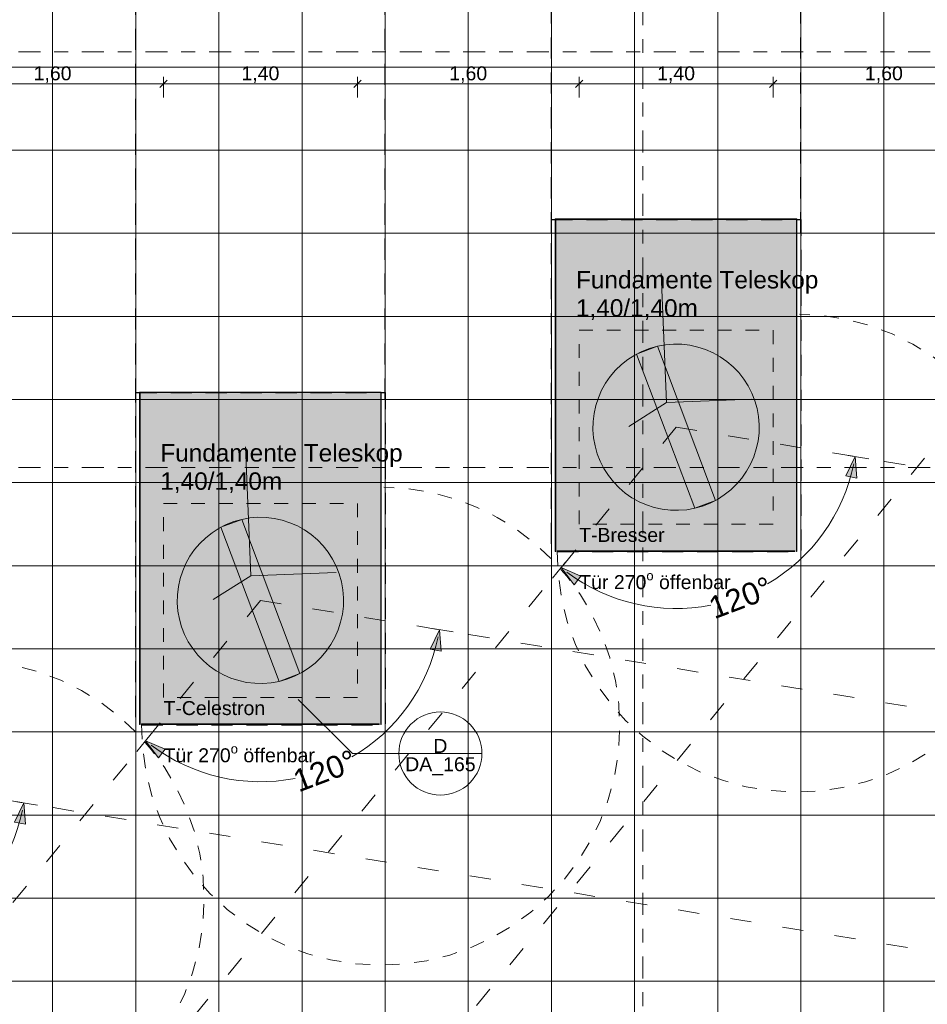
# Model space of a CAD drawing. Header units: metres. Extents: x -180 to 4, y -50 to 6.
# Tile 29 of 256: x -172 to -166, y -27 to -20. Entities that reach past the tile are written whole.
import ezdxf

# ---------------------------------------------------------------- set-up
doc = ezdxf.new("R2010")
doc.units = ezdxf.units.M
doc.header["$LTSCALE"] = 0.05
doc.header["$PDMODE"] = 1
doc.header["$PDSIZE"] = -2
for name, pattern in [('ISO-02 Strichlinie', [3.81, 3.048, -0.762]), ('ISO-03 Gestrichelt mit Abstand', [7.62, 3.048, -4.572]), ('Linienart-1', [2.116328, 1.058164, -1.058164]), ('Linienart-34', [4.233, 2.116, -2.117]), ('Linienart-53', [5.291531, 3.175, -1.058062, 0.352704, -0.705764])]:
    doc.linetypes.add(name, pattern=pattern)
doc.layers.get('0').update_dxf_attribs({"lineweight": 25})
for name, color, linetype, lineweight, true_color in [('30 -34 Innenwände- 4 Türen_Fenster', 7, 'Continuous', 15, 0x9955ff), ('30 -36 Dächer- 4 Dachbekleidungen', 7, 'Continuous', 9, 0xccccff), ('70 -72 Beschriftung- 1 Beschriftung allgemein', 7, 'Continuous', 9, 0xff6633), ('70 -72 Beschriftung- 7 Detailverweise', 7, 'Continuous', 9, 0x00dd00), ('70 -76 Bemaßung- 2 Allgemein', 7, 'Continuous', 5, 0x6666cc)]:
    doc.layers.add(name, color=color, linetype=linetype, lineweight=lineweight, true_color=true_color)
for name, color, linetype, lineweight in [('60- 61 allgemeine Ausstattung- 4 Terrassen', 7, 'Continuous', 9), ('70 -71 Achsen- 1 Gebäudeachsen', 7, 'Linienart-53', 18), ('Bemaßung', 7, 'Continuous', 5), ('Keine', 7, 'Continuous', 9)]:
    doc.layers.add(name, color=color, linetype=linetype, lineweight=lineweight)
doc.styles.add('Arial', font='arial.ttf')
doc.dimstyles.new('k+k_klein', dxfattribs={"dimtxt": 0.100689, "dimasz": 0.05302, "dimexe": 0.05, "dimexo": 0.15, "dimgap": 0.005, "dimtad": 1, "dimdec": 3, "dimtxsty": 'Arial', "dimblk": 'VW_SLASH-2', "dimblk1": 'VW_SLASH-2', "dimblk2": 'VW_SLASH-2', "dimcen": 0, "dimdle": 0.025, "dimadec": 3, "dimazin": 0, "dimtfac": 0.75, "dimtdec": 3, "dimtix": 1, "dimtmove": 0, "dimatfit": 0, "dimldrblk": 'VW_FILLEDARROW', "dimfxl": 0.1, "dimfxlon": 1, "dimfrac": 2, "dimtolj": 1, "dimarcsym": 0})

# ---------------------------------------------------------------- blocks, each defined once
blk = doc.blocks.new('VW_FILLEDARROW')
at = {"linetype": 'Continuous', "lineweight": 0, "transparency": 16777216}
blk.add_hatch(color=0, dxfattribs=at).paths.add_polyline_path([(-2.83, 0.76), (0, 0), (-2.83, -0.76)])
at = {"color": 0, "lineweight": 5, "transparency": 16777216, "flags": 128}
blk.add_lwpolyline([(-2.83, 0.76), (0, 0), (-2.83, -0.76)], close=True, dxfattribs=at)
blk = doc.blocks.new('*D8753')
at = {"layer": '70 -76 Bemaßung- 2 Allgemein', "color": 0, "linetype": 'Continuous', "lineweight": -2, "transparency": 33554559}
for p, q in [((-172.1903, -25.3848), (-172.3383, -25.3605)), ((-174.4736, -26.2476), (-174.3786, -26.1315))]:
    blk.add_line(p, q, dxfattribs=at)
for start, end in [(300.30792, 348.3798), (233.02062, 281.0925)]:
    blk.add_arc((-173.581, -25.157), 1.3093, start, end, dxfattribs=at)
at = {"layer": 'Defpoints', "color": 0, "transparency": 33554559}
for p in [(-173.581, -25.157), (-173.565, -26.4662), (-164.1338, -26.704), (-179.6443, -32.565)]:
    blk.add_point(p, dxfattribs=at)
at = {"layer": '70 -76 Bemaßung- 2 Allgemein', "color": 0, "lineweight": -2, "xscale": 0.05302001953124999, "yscale": 0.05302001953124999, "zscale": 0.05302001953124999}
for p, rotation in [((-172.2889, -25.3686), 79.5400057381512), ((-174.4103, -26.1702), 141.8604122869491)]:
    blk.add_blockref('VW_FILLEDARROW', p, dxfattribs=dict(at, rotation=rotation))
at = {"layer": '70 -76 Bemaßung- 2 Allgemein', "color": 0, "lineweight": 15, "transparency": 33554559, "insert": (-173.1159, -26.3878), "char_height": 0.160649, "attachment_point": 5, "rotation": 20.70021, "style": 'Arial'}
blk.add_mtext('\\A1;120%%d ', dxfattribs=at)
blk = doc.blocks.new('VW_SLASH-2')
at = {"color": 0, "linetype": 'ByBlock', "lineweight": -2, "transparency": 16777216}
blk.add_line((0.47, 0), (-1, 0), dxfattribs=at)
at = {"color": 0, "lineweight": 5, "transparency": 16777216, "flags": 128}
blk.add_lwpolyline([(0.5, 0.5), (-0.5, -0.5)], dxfattribs=at)
blk = doc.blocks.new('Gruppe-8332')
at = {"layer": '70 -72 Beschriftung- 7 Detailverweise'}
blk.add_line((0.935, 0), (0.335, 0), dxfattribs=at)
at = {"layer": '70 -72 Beschriftung- 7 Detailverweise', "flags": 128}
blk.add_lwpolyline([(0.935, 0), (0.9336, -0.0294), (0.9292, -0.0585), (0.9221, -0.0871), (0.9122, -0.1148), (0.8996, -0.1414), (0.8844, -0.1667), (0.8669, -0.1903), (0.8471, -0.2121), (0.8253, -0.2319), (0.8017, -0.2494), (0.7764, -0.2646), (0.7498, -0.2772), (0.7221, -0.2871), (0.6935, -0.2942), (0.6644, -0.2986), (0.635, -0.3), (0.6056, -0.2986), (0.5765, -0.2942), (0.5479, -0.2871), (0.5202, -0.2772), (0.4936, -0.2646), (0.4683, -0.2494), (0.4447, -0.2319), (0.4229, -0.2121), (0.4031, -0.1903), (0.3856, -0.1667), (0.3704, -0.1414), (0.3578, -0.1148), (0.3479, -0.0871), (0.3408, -0.0585), (0.3364, -0.0294), (0.335, 0), (0.3364, 0.0294), (0.3408, 0.0585), (0.3479, 0.0871), (0.3578, 0.1148), (0.3704, 0.1414), (0.3856, 0.1667), (0.4031, 0.1903), (0.4229, 0.2121), (0.4447, 0.2319), (0.4683, 0.2494), (0.4936, 0.2646), (0.5202, 0.2772), (0.5479, 0.2871), (0.5765, 0.2942), (0.6056, 0.2986), (0.635, 0.3), (0.6644, 0.2986), (0.6935, 0.2942), (0.7221, 0.2871), (0.7498, 0.2772), (0.7764, 0.2646), (0.8017, 0.2494), (0.8253, 0.2319), (0.8471, 0.2121), (0.8669, 0.1903), (0.8844, 0.1667), (0.8996, 0.1414), (0.9122, 0.1148), (0.9221, 0.0871), (0.9292, 0.0585), (0.9336, 0.0294)], close=True, dxfattribs=at)
at = {"layer": '70 -72 Beschriftung- 7 Detailverweise'}
blk.add_point((0.635, 0), dxfattribs=at)
at = {"layer": '70 -72 Beschriftung- 7 Detailverweise', "line_spacing_factor": 0.96878, "style": 'Arial'}
for s, insert, char_height, attachment_point in [('D', (0.635, 0.0046), 0.1007, 8), ('DA_165', (0.635, -0.0267), 0.10069, 2)]:
    blk.add_mtext(s, dxfattribs=dict(at, insert=insert, char_height=char_height, attachment_point=attachment_point))
blk = doc.blocks.new('Referenzmarkierung-38')
at = {"layer": '70 -72 Beschriftung- 7 Detailverweise', "transparency": 33554687}
for q in [(-0.3913, 0.3913), (0.635, 0)]:
    blk.add_line((0, 0), q, dxfattribs=at)
at = {"layer": '70 -72 Beschriftung- 7 Detailverweise', "color": 7, "transparency": 33554687}
blk.add_blockref('Gruppe-8332', (0, 0), dxfattribs=at)
blk = doc.blocks.new('*D9022')
at = {"layer": '70 -76 Bemaßung- 2 Allgemein', "color": 0, "linetype": 'Continuous', "lineweight": -2, "transparency": 33554559}
for p, q in [((-169.1903, -24.1348), (-169.3383, -24.1105)), ((-171.4736, -24.9976), (-171.3786, -24.8815))]:
    blk.add_line(p, q, dxfattribs=at)
for start, end in [(300.30792, 348.3798), (233.02062, 281.0925)]:
    blk.add_arc((-170.581, -23.907), 1.3093, start, end, dxfattribs=at)
at = {"layer": 'Defpoints', "color": 0, "transparency": 33554559}
for p in [(-170.581, -23.907), (-170.565, -25.2162), (-161.1338, -25.454), (-176.6443, -31.315)]:
    blk.add_point(p, dxfattribs=at)
at = {"layer": '70 -76 Bemaßung- 2 Allgemein', "color": 0, "lineweight": -2, "xscale": 0.05302001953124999, "yscale": 0.05302001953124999, "zscale": 0.05302001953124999}
for p, rotation in [((-169.2889, -24.1186), 79.5400057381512), ((-171.4103, -24.9202), 141.8604122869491)]:
    blk.add_blockref('VW_FILLEDARROW', p, dxfattribs=dict(at, rotation=rotation))
at = {"layer": '70 -76 Bemaßung- 2 Allgemein', "color": 0, "lineweight": 15, "transparency": 33554559, "insert": (-170.1159, -25.1378), "char_height": 0.160649, "attachment_point": 5, "rotation": 20.70021, "style": 'Arial'}
blk.add_mtext('\\A1;120%%d ', dxfattribs=at)
blk = doc.blocks.new('*D9024')
at = {"layer": '70 -76 Bemaßung- 2 Allgemein', "color": 0, "linetype": 'Continuous', "lineweight": -2, "transparency": 33554559}
for p, q in [((-166.1903, -22.8848), (-166.3383, -22.8605)), ((-168.4736, -23.7476), (-168.3786, -23.6315))]:
    blk.add_line(p, q, dxfattribs=at)
for start, end in [(300.30792, 348.3798), (233.02062, 281.0925)]:
    blk.add_arc((-167.581, -22.657), 1.3093, start, end, dxfattribs=at)
at = {"layer": 'Defpoints', "color": 0, "transparency": 33554559}
for p in [(-167.581, -22.657), (-167.565, -23.9662), (-158.1338, -24.204), (-173.6443, -30.065)]:
    blk.add_point(p, dxfattribs=at)
at = {"layer": '70 -76 Bemaßung- 2 Allgemein', "color": 0, "lineweight": -2, "xscale": 0.05302001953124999, "yscale": 0.05302001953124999, "zscale": 0.05302001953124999}
for p, rotation in [((-166.2889, -22.8686), 79.5400057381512), ((-168.4103, -23.6702), 141.8604122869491)]:
    blk.add_blockref('VW_FILLEDARROW', p, dxfattribs=dict(at, rotation=rotation))
at = {"layer": '70 -76 Bemaßung- 2 Allgemein', "color": 0, "lineweight": 15, "transparency": 33554559, "insert": (-167.1159, -23.8878), "char_height": 0.160649, "attachment_point": 5, "rotation": 20.70021, "style": 'Arial'}
blk.add_mtext('\\A1;120%%d ', dxfattribs=at)
blk = doc.blocks.new('Gruppe-8437')
at = {"layer": '30 -34 Innenwände- 4 Türen_Fenster', "color": 7, "linetype": 'ISO-03 Gestrichelt mit Abstand', "lineweight": 15, "transparency": 33554636}
blk.add_line((-164.581, -21.407), (-170.6443, -28.815), dxfattribs=at)
blk = doc.blocks.new('*D9030')
at = {"layer": '70 -76 Bemaßung- 2 Allgemein', "color": 0, "lineweight": -2}
for p, q in [((-172.881, -20.2768), (-172.881, -20.1268)), ((-171.334, -20.1768), (-172.828, -20.1768)), ((-171.281, -20.2768), (-171.281, -20.1268))]:
    blk.add_line(p, q, dxfattribs=at)
at = {"layer": 'Defpoints', "color": 0}
for p in [(-172.881, -20.1768), (-171.281, -24.5093), (-172.881, -25.857)]:
    blk.add_point(p, dxfattribs=at)
at = {"layer": '70 -76 Bemaßung- 2 Allgemein', "color": 0, "lineweight": -2, "xscale": 0.05302001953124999, "yscale": 0.05302001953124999, "zscale": 0.05302001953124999, "rotation": 180}
blk.add_blockref('VW_SLASH-2', (-172.881, -20.1768), dxfattribs=at)
at = {"layer": '70 -76 Bemaßung- 2 Allgemein', "color": 0, "lineweight": -2, "xscale": 0.05302001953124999, "yscale": 0.05302001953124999, "zscale": 0.05302001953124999}
blk.add_blockref('VW_SLASH-2', (-171.281, -20.1768), dxfattribs=at)
at = {"layer": '70 -76 Bemaßung- 2 Allgemein', "color": 0, "insert": (-172.081, -20.1114), "char_height": 0.10069, "attachment_point": 5, "style": 'Arial'}
blk.add_mtext('\\A1;1,60', dxfattribs=at)
blk = doc.blocks.new('*D9031')
at = {"layer": '70 -76 Bemaßung- 2 Allgemein', "color": 0, "lineweight": -2}
for p, q in [((-171.281, -20.2768), (-171.281, -20.1268)), ((-169.934, -20.1768), (-171.228, -20.1768)), ((-169.881, -20.2768), (-169.881, -20.1268))]:
    blk.add_line(p, q, dxfattribs=at)
at = {"layer": 'Defpoints', "color": 0}
for p in [(-171.281, -20.1768), (-171.281, -24.5093), (-169.881, -24.607)]:
    blk.add_point(p, dxfattribs=at)
at = {"layer": '70 -76 Bemaßung- 2 Allgemein', "color": 0, "lineweight": -2, "xscale": 0.05302001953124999, "yscale": 0.05302001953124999, "zscale": 0.05302001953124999, "rotation": 180}
blk.add_blockref('VW_SLASH-2', (-171.281, -20.1768), dxfattribs=at)
at = {"layer": '70 -76 Bemaßung- 2 Allgemein', "color": 0, "lineweight": -2, "xscale": 0.05302001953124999, "yscale": 0.05302001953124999, "zscale": 0.05302001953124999}
blk.add_blockref('VW_SLASH-2', (-169.881, -20.1768), dxfattribs=at)
at = {"layer": '70 -76 Bemaßung- 2 Allgemein', "color": 0, "insert": (-170.581, -20.1114), "char_height": 0.10069, "attachment_point": 5, "style": 'Arial'}
blk.add_mtext('\\A1;1,40', dxfattribs=at)
blk = doc.blocks.new('*D9032')
at = {"layer": '70 -76 Bemaßung- 2 Allgemein', "color": 0, "lineweight": -2}
for p, q in [((-169.881, -20.2768), (-169.881, -20.1268)), ((-168.334, -20.1768), (-169.828, -20.1768)), ((-168.281, -20.2768), (-168.281, -20.1268))]:
    blk.add_line(p, q, dxfattribs=at)
at = {"layer": 'Defpoints', "color": 0}
for p in [(-169.881, -20.1768), (-168.281, -23.357), (-169.881, -24.607)]:
    blk.add_point(p, dxfattribs=at)
at = {"layer": '70 -76 Bemaßung- 2 Allgemein', "color": 0, "lineweight": -2, "xscale": 0.05302001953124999, "yscale": 0.05302001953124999, "zscale": 0.05302001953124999, "rotation": 180}
blk.add_blockref('VW_SLASH-2', (-169.881, -20.1768), dxfattribs=at)
at = {"layer": '70 -76 Bemaßung- 2 Allgemein', "color": 0, "lineweight": -2, "xscale": 0.05302001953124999, "yscale": 0.05302001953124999, "zscale": 0.05302001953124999}
blk.add_blockref('VW_SLASH-2', (-168.281, -20.1768), dxfattribs=at)
at = {"layer": '70 -76 Bemaßung- 2 Allgemein', "color": 0, "insert": (-169.081, -20.1114), "char_height": 0.10069, "attachment_point": 5, "style": 'Arial'}
blk.add_mtext('\\A1;1,60', dxfattribs=at)
blk = doc.blocks.new('*D9033')
at = {"layer": '70 -76 Bemaßung- 2 Allgemein', "color": 0, "lineweight": -2}
for p, q in [((-168.281, -20.2768), (-168.281, -20.1268)), ((-166.934, -20.1768), (-168.228, -20.1768)), ((-166.881, -20.2768), (-166.881, -20.1268))]:
    blk.add_line(p, q, dxfattribs=at)
at = {"layer": 'Defpoints', "color": 0}
for p in [(-168.281, -20.1768), (-168.281, -23.357), (-166.881, -23.357)]:
    blk.add_point(p, dxfattribs=at)
at = {"layer": '70 -76 Bemaßung- 2 Allgemein', "color": 0, "lineweight": -2, "xscale": 0.05302001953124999, "yscale": 0.05302001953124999, "zscale": 0.05302001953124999, "rotation": 180}
blk.add_blockref('VW_SLASH-2', (-168.281, -20.1768), dxfattribs=at)
at = {"layer": '70 -76 Bemaßung- 2 Allgemein', "color": 0, "lineweight": -2, "xscale": 0.05302001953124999, "yscale": 0.05302001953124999, "zscale": 0.05302001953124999}
blk.add_blockref('VW_SLASH-2', (-166.881, -20.1768), dxfattribs=at)
at = {"layer": '70 -76 Bemaßung- 2 Allgemein', "color": 0, "insert": (-167.581, -20.1114), "char_height": 0.10069, "attachment_point": 5, "style": 'Arial'}
blk.add_mtext('\\A1;1,40', dxfattribs=at)
blk = doc.blocks.new('*D9034')
at = {"layer": '70 -76 Bemaßung- 2 Allgemein', "color": 0, "lineweight": -2}
for p, q in [((-166.881, -20.2768), (-166.881, -20.1268)), ((-165.334, -20.1768), (-166.828, -20.1768)), ((-165.281, -20.2768), (-165.281, -20.1268))]:
    blk.add_line(p, q, dxfattribs=at)
at = {"layer": 'Defpoints', "color": 0}
for p in [(-166.881, -20.1768), (-165.281, -22.107), (-166.881, -23.357)]:
    blk.add_point(p, dxfattribs=at)
at = {"layer": '70 -76 Bemaßung- 2 Allgemein', "color": 0, "lineweight": -2, "xscale": 0.05302001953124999, "yscale": 0.05302001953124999, "zscale": 0.05302001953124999, "rotation": 180}
blk.add_blockref('VW_SLASH-2', (-166.881, -20.1768), dxfattribs=at)
at = {"layer": '70 -76 Bemaßung- 2 Allgemein', "color": 0, "lineweight": -2, "xscale": 0.05302001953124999, "yscale": 0.05302001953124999, "zscale": 0.05302001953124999}
blk.add_blockref('VW_SLASH-2', (-165.281, -20.1768), dxfattribs=at)
at = {"layer": '70 -76 Bemaßung- 2 Allgemein', "color": 0, "insert": (-166.081, -20.1114), "char_height": 0.10069, "attachment_point": 5, "style": 'Arial'}
blk.add_mtext('\\A1;1,60', dxfattribs=at)
blk = doc.blocks.new('*D9040')
at = {"layer": '70 -76 Bemaßung- 2 Allgemein', "color": 0, "lineweight": -2}
for p, q in [((-162.99, -22.947), (-162.84, -22.947)), ((-162.89, -23.304), (-162.89, -23.0001)), ((-162.99, -23.357), (-162.84, -23.357))]:
    blk.add_line(p, q, dxfattribs=at)
at = {"layer": 'Defpoints', "color": 0}
for p in [(-163.4126, -22.947), (-162.89, -22.947), (-166.881, -23.357)]:
    blk.add_point(p, dxfattribs=at)
at = {"layer": '70 -76 Bemaßung- 2 Allgemein', "color": 0, "lineweight": -2, "xscale": 0.05302001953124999, "yscale": 0.05302001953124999, "zscale": 0.05302001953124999}
for p, rotation in [((-162.89, -22.947), 90), ((-162.89, -23.357), 270)]:
    blk.add_blockref('VW_SLASH-2', p, dxfattribs=dict(at, rotation=rotation))
at = {"layer": '70 -76 Bemaßung- 2 Allgemein', "color": 0, "insert": (-162.9455, -23.152), "char_height": 0.10069, "attachment_point": 5, "rotation": 90, "style": 'Arial'}
blk.add_mtext('\\A1;41', dxfattribs=at)
blk = doc.blocks.new('*D9041')
at = {"layer": '70 -76 Bemaßung- 2 Allgemein', "color": 0, "lineweight": -2}
for p, q in [((-162.99, -23.357), (-162.84, -23.357)), ((-162.89, -24.554), (-162.89, -23.4101)), ((-162.99, -24.607), (-162.84, -24.607))]:
    blk.add_line(p, q, dxfattribs=at)
at = {"layer": 'Defpoints', "color": 0}
for p in [(-166.881, -23.357), (-162.89, -23.357), (-171.281, -24.607)]:
    blk.add_point(p, dxfattribs=at)
at = {"layer": '70 -76 Bemaßung- 2 Allgemein', "color": 0, "lineweight": -2, "xscale": 0.05302001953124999, "yscale": 0.05302001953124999, "zscale": 0.05302001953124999}
for p, rotation in [((-162.89, -23.357), 90), ((-162.89, -24.607), 270)]:
    blk.add_blockref('VW_SLASH-2', p, dxfattribs=dict(at, rotation=rotation))
at = {"layer": '70 -76 Bemaßung- 2 Allgemein', "color": 0, "insert": (-162.9555, -23.982), "char_height": 0.10069, "attachment_point": 5, "rotation": 90, "style": 'Arial'}
blk.add_mtext('\\A1;1,25', dxfattribs=at)
blk = doc.blocks.new('*D9042')
at = {"layer": '70 -76 Bemaßung- 2 Allgemein', "color": 0, "lineweight": -2}
for p, q in [((-162.99, -24.607), (-162.84, -24.607)), ((-162.89, -25.804), (-162.89, -24.6601)), ((-162.99, -25.857), (-162.84, -25.857))]:
    blk.add_line(p, q, dxfattribs=at)
at = {"layer": 'Defpoints', "color": 0}
for p in [(-171.281, -24.607), (-162.89, -24.607), (-172.881, -25.857)]:
    blk.add_point(p, dxfattribs=at)
at = {"layer": '70 -76 Bemaßung- 2 Allgemein', "color": 0, "lineweight": -2, "xscale": 0.05302001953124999, "yscale": 0.05302001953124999, "zscale": 0.05302001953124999}
for p, rotation in [((-162.89, -24.607), 90), ((-162.89, -25.857), 270)]:
    blk.add_blockref('VW_SLASH-2', p, dxfattribs=dict(at, rotation=rotation))
at = {"layer": '70 -76 Bemaßung- 2 Allgemein', "color": 0, "insert": (-162.9555, -25.232), "char_height": 0.10069, "attachment_point": 5, "rotation": 90, "style": 'Arial'}
blk.add_mtext('\\A1;1,25', dxfattribs=at)
blk = doc.blocks.new('Gruppe-8868')
at = {"layer": '60- 61 allgemeine Ausstattung- 4 Terrassen', "color": 7, "linetype": 'Continuous', "lineweight": 18, "transparency": 33554559, "flags": 128}
for points in [[(-166.7088, -21.153), (-166.7088, -21.157), (-168.4528, -21.157), (-168.4528, -21.153)], [(-168.4528, -23.553), (-168.4528, -21.157), (-168.4488, -21.157), (-168.4488, -23.553)], [(-166.7128, -23.553), (-166.7128, -21.157), (-166.7088, -21.157), (-166.7088, -23.553)], [(-168.4382, -23.553), (-168.4382, -23.549), (-166.7234, -23.549), (-166.7234, -23.553)]]:
    blk.add_lwpolyline(points, close=True, dxfattribs=at)
at = {"layer": '60- 61 allgemeine Ausstattung- 4 Terrassen', "linetype": 'Linienart-34', "lineweight": 9}
blk.add_arc((-166.7128, -23.565), 1.7254, 179.60151, 89.281, dxfattribs=at)
at = {"layer": '70 -72 Beschriftung- 1 Beschriftung allgemein', "color": 252, "linetype": 'Continuous', "true_color": 0x888888, "transparency": 33554457}
blk.add_solid([(-168.4528, -23.553), (-166.7088, -23.553), (-168.4528, -21.153), (-166.7088, -21.153)], dxfattribs=at)
at = {"layer": '60- 61 allgemeine Ausstattung- 4 Terrassen', "color": 252, "true_color": 0x888888, "transparency": 33554687, "insert": (-167.734, -23.7608), "char_height": 0.100689, "attachment_point": 5, "line_spacing_factor": 0.96878, "style": 'Arial'}
blk.add_mtext('\\A1;Tür 270{\\H0.6667x;\\So^ ;} öffenbar', dxfattribs=at)
blk = doc.blocks.new('Gruppe-8869')
at = {"layer": '60- 61 allgemeine Ausstattung- 4 Terrassen', "color": 7, "linetype": 'Continuous', "lineweight": 18, "transparency": 33554559, "flags": 128}
for points in [[(-169.7088, -22.403), (-169.7088, -22.407), (-171.4528, -22.407), (-171.4528, -22.403)], [(-171.4528, -24.803), (-171.4528, -22.407), (-171.4488, -22.407), (-171.4488, -24.803)], [(-169.7128, -24.803), (-169.7128, -22.407), (-169.7088, -22.407), (-169.7088, -24.803)], [(-171.4382, -24.803), (-171.4382, -24.799), (-169.7234, -24.799), (-169.7234, -24.803)]]:
    blk.add_lwpolyline(points, close=True, dxfattribs=at)
at = {"layer": '60- 61 allgemeine Ausstattung- 4 Terrassen', "linetype": 'Linienart-34', "lineweight": 9}
blk.add_arc((-169.7128, -24.815), 1.7254, 179.60151, 89.281, dxfattribs=at)
at = {"layer": '70 -72 Beschriftung- 1 Beschriftung allgemein', "color": 252, "linetype": 'Continuous', "true_color": 0x888888, "transparency": 33554457}
blk.add_solid([(-171.4528, -24.803), (-169.7088, -24.803), (-171.4528, -22.403), (-169.7088, -22.403)], dxfattribs=at)
at = {"layer": '60- 61 allgemeine Ausstattung- 4 Terrassen', "color": 252, "true_color": 0x888888, "transparency": 33554687, "insert": (-170.734, -25.0108), "char_height": 0.100689, "attachment_point": 5, "line_spacing_factor": 0.96878, "style": 'Arial'}
blk.add_mtext('\\A1;Tür 270{\\H0.6667x;\\So^ ;} öffenbar', dxfattribs=at)
blk = doc.blocks.new('Gruppe-8870')
at = {"layer": '60- 61 allgemeine Ausstattung- 4 Terrassen', "color": 7, "linetype": 'Continuous', "lineweight": 18, "transparency": 33554559, "flags": 128}
for points in [[(-172.7088, -23.653), (-172.7088, -23.657), (-174.4528, -23.657), (-174.4528, -23.653)], [(-174.4528, -26.053), (-174.4528, -23.657), (-174.4488, -23.657), (-174.4488, -26.053)], [(-172.7128, -26.053), (-172.7128, -23.657), (-172.7088, -23.657), (-172.7088, -26.053)], [(-174.4382, -26.053), (-174.4382, -26.049), (-172.7234, -26.049), (-172.7234, -26.053)]]:
    blk.add_lwpolyline(points, close=True, dxfattribs=at)
at = {"layer": '60- 61 allgemeine Ausstattung- 4 Terrassen', "linetype": 'Linienart-34', "lineweight": 9}
blk.add_arc((-172.7128, -26.065), 1.7254, 179.60151, 89.281, dxfattribs=at)
at = {"layer": '70 -72 Beschriftung- 1 Beschriftung allgemein', "color": 252, "linetype": 'Continuous', "true_color": 0x888888, "transparency": 33554457}
blk.add_solid([(-174.4528, -26.053), (-172.7088, -26.053), (-174.4528, -23.653), (-172.7088, -23.653)], dxfattribs=at)
at = {"layer": '60- 61 allgemeine Ausstattung- 4 Terrassen', "color": 252, "true_color": 0x888888, "transparency": 33554687, "insert": (-173.734, -26.2608), "char_height": 0.100689, "attachment_point": 5, "line_spacing_factor": 0.96878, "style": 'Arial'}
blk.add_mtext('\\A1;Tür 270{\\H0.6667x;\\So^ ;} öffenbar', dxfattribs=at)
blk = doc.blocks.new('_Achsen (3D)')
at = {"layer": '70 -71 Achsen- 1 Gebäudeachsen', "transparency": 33554687}
for p, q in [((-167.821, 3.8), (-167.821, -46.172)), ((-179.668, -19.947), (3.826, -19.947)), ((-179.668, -22.947), (3.826, -22.947))]:
    blk.add_line(p, q, dxfattribs=at)
blk = doc.blocks.new('Gruppe-8281')
at = {"layer": '30 -34 Innenwände- 4 Türen_Fenster', "color": 7, "linetype": 'ISO-03 Gestrichelt mit Abstand', "lineweight": 15, "transparency": 33554636}
blk.add_line((-173.581, -25.157), (-164.1338, -26.704), dxfattribs=at)
at = {"layer": '70 -76 Bemaßung- 2 Allgemein', "color": 7, "linetype": 'Continuous', "lineweight": 15, "transparency": 33554559}
dim = blk.add_angular_dim_3p(base=(-173.565, -26.4662), center=(-173.581, -25.157), p1=(-179.6443, -32.565), p2=(-164.1338, -26.704), dimstyle='k+k_klein', override={"dimtxt": 0.160649, "dimgap": 0.006382, "dimpost": '<> ', "dimtxsty": 'Arial', "dimblk": 'VW_FILLEDARROW', "dimadec": 0, "dimtmove": 2}, dxfattribs=at)
dim.commit()
dim.dimension.update_dxf_attribs({"geometry": '*D8753', "text_midpoint": (-173.1159, -26.3878), "dimtype": 165})
blk = doc.blocks.new('Gruppe-8435')
at = {"layer": '30 -34 Innenwände- 4 Türen_Fenster', "color": 7, "linetype": 'ISO-03 Gestrichelt mit Abstand', "lineweight": 15, "transparency": 33554636}
for q in [(-176.6443, -31.315), (-161.1338, -25.454)]:
    blk.add_line((-170.581, -23.907), q, dxfattribs=at)
at = {"layer": '30 -34 Innenwände- 4 Türen_Fenster', "color": 7, "linetype": 'Continuous', "lineweight": 15, "transparency": 33554585, "flags": 128}
blk.add_lwpolyline([(-170.7156, -23.3223), (-170.6576, -23.312), (-170.5989, -23.3073), (-170.5401, -23.3084), (-170.4816, -23.3153), (-170.4241, -23.3279), (-170.3681, -23.3461), (-170.3141, -23.3697), (-170.2627, -23.3984), (-170.2144, -23.4321), (-170.1696, -23.4703), (-170.1288, -23.5127), (-170.0923, -23.5589), (-170.0605, -23.6085), (-170.0338, -23.661), (-170.0123, -23.7158), (-169.9963, -23.7724), (-169.9859, -23.8304), (-169.9813, -23.8891), (-169.9824, -23.948), (-169.9893, -24.0064), (-170.0019, -24.064), (-170.0201, -24.12), (-170.0436, -24.1739), (-170.0724, -24.2253), (-170.106, -24.2736), (-170.1442, -24.3184), (-170.1867, -24.3593), (-170.2329, -24.3957), (-170.2825, -24.4275), (-170.3349, -24.4543), (-170.3897, -24.4757), (-170.4464, -24.4917), (-170.5044, -24.5021), (-170.5631, -24.5068), (-170.6219, -24.5056), (-170.6804, -24.4988), (-170.7379, -24.4862), (-170.7939, -24.468), (-170.8479, -24.4444), (-170.8993, -24.4157), (-170.9476, -24.382), (-170.9924, -24.3438), (-171.0332, -24.3014), (-171.0697, -24.2552), (-171.1015, -24.2056), (-171.1282, -24.1531), (-171.1497, -24.0983), (-171.1657, -24.0416), (-171.1761, -23.9837), (-171.1807, -23.925), (-171.1796, -23.8661), (-171.1727, -23.8076), (-171.1601, -23.7501), (-171.1419, -23.6941), (-171.1184, -23.6402), (-171.0896, -23.5888), (-171.056, -23.5404), (-171.0178, -23.4957), (-170.9753, -23.4548), (-170.9291, -23.4184), (-170.8795, -23.3866), (-170.8271, -23.3598), (-170.7723, -23.3383)], close=True, dxfattribs=at)
at = {"layer": 'Keine', "color": 7, "linetype": 'Continuous', "lineweight": 15, "transparency": 33554687}
for p, q in [((-170.6878, -22.7983), (-170.6499, -23.7295)), ((-170.6499, -23.7295), (-170.922, -23.9011)), ((-170.6499, -23.7295), (-170.035, -23.7045))]:
    blk.add_line(p, q, dxfattribs=at)
at = {"layer": 'Keine', "color": 7, "linetype": 'Continuous', "lineweight": 15, "transparency": 33554687, "flags": 128}
blk.add_lwpolyline([(-170.8667, -23.3794), (-170.7156, -23.3223), (-170.2953, -24.4347), (-170.4464, -24.4917)], close=True, dxfattribs=at)
at = {"layer": '70 -76 Bemaßung- 2 Allgemein', "color": 7, "linetype": 'Continuous', "lineweight": 15, "transparency": 33554559}
dim = blk.add_angular_dim_3p(base=(-170.565, -25.2162), center=(-170.581, -23.907), p1=(-176.6443, -31.315), p2=(-161.1338, -25.454), dimstyle='k+k_klein', override={"dimtxt": 0.160649, "dimgap": 0.006382, "dimpost": '<> ', "dimtxsty": 'Arial', "dimblk": 'VW_FILLEDARROW', "dimadec": 0, "dimtmove": 2}, dxfattribs=at)
dim.commit()
dim.dimension.update_dxf_attribs({"geometry": '*D9022', "text_midpoint": (-170.1159, -25.1378), "dimtype": 165})
blk = doc.blocks.new('Gruppe-8436')
at = {"layer": '30 -34 Innenwände- 4 Türen_Fenster', "color": 7, "linetype": 'ISO-03 Gestrichelt mit Abstand', "lineweight": 15, "transparency": 33554636}
for q in [(-173.6443, -30.065), (-158.1338, -24.204)]:
    blk.add_line((-167.581, -22.657), q, dxfattribs=at)
at = {"layer": '30 -34 Innenwände- 4 Türen_Fenster', "color": 7, "linetype": 'Continuous', "lineweight": 15, "transparency": 33554585, "flags": 128}
blk.add_lwpolyline([(-167.7156, -22.0723), (-167.6576, -22.062), (-167.5989, -22.0573), (-167.5401, -22.0584), (-167.4816, -22.0653), (-167.4241, -22.0779), (-167.3681, -22.0961), (-167.3141, -22.1197), (-167.2627, -22.1484), (-167.2144, -22.1821), (-167.1696, -22.2203), (-167.1288, -22.2627), (-167.0923, -22.3089), (-167.0605, -22.3585), (-167.0338, -22.411), (-167.0123, -22.4658), (-166.9963, -22.5224), (-166.9859, -22.5804), (-166.9813, -22.6391), (-166.9824, -22.698), (-166.9893, -22.7564), (-167.0019, -22.814), (-167.0201, -22.87), (-167.0436, -22.9239), (-167.0724, -22.9753), (-167.106, -23.0236), (-167.1442, -23.0684), (-167.1867, -23.1093), (-167.2329, -23.1457), (-167.2825, -23.1775), (-167.3349, -23.2043), (-167.3897, -23.2257), (-167.4464, -23.2417), (-167.5044, -23.2521), (-167.5631, -23.2568), (-167.6219, -23.2556), (-167.6804, -23.2488), (-167.7379, -23.2362), (-167.7939, -23.218), (-167.8479, -23.1944), (-167.8993, -23.1657), (-167.9476, -23.132), (-167.9924, -23.0938), (-168.0332, -23.0514), (-168.0697, -23.0052), (-168.1015, -22.9556), (-168.1282, -22.9031), (-168.1497, -22.8483), (-168.1657, -22.7916), (-168.1761, -22.7337), (-168.1807, -22.675), (-168.1796, -22.6161), (-168.1727, -22.5576), (-168.1601, -22.5001), (-168.1419, -22.4441), (-168.1184, -22.3902), (-168.0896, -22.3388), (-168.056, -22.2904), (-168.0178, -22.2457), (-167.9753, -22.2048), (-167.9291, -22.1684), (-167.8795, -22.1366), (-167.8271, -22.1098), (-167.7723, -22.0883)], close=True, dxfattribs=at)
at = {"layer": 'Keine', "color": 7, "linetype": 'Continuous', "lineweight": 15, "transparency": 33554687}
for p, q in [((-167.6878, -21.5483), (-167.6499, -22.4795)), ((-167.6499, -22.4795), (-167.035, -22.4545)), ((-167.6499, -22.4795), (-167.922, -22.6511))]:
    blk.add_line(p, q, dxfattribs=at)
at = {"layer": 'Keine', "color": 7, "linetype": 'Continuous', "lineweight": 15, "transparency": 33554687, "flags": 128}
blk.add_lwpolyline([(-167.8667, -22.1294), (-167.7156, -22.0723), (-167.2953, -23.1847), (-167.4464, -23.2417)], close=True, dxfattribs=at)
at = {"layer": '70 -76 Bemaßung- 2 Allgemein', "color": 7, "linetype": 'Continuous', "lineweight": 15, "transparency": 33554559}
dim = blk.add_angular_dim_3p(base=(-167.565, -23.9662), center=(-167.581, -22.657), p1=(-173.6443, -30.065), p2=(-158.1338, -24.204), dimstyle='k+k_klein', override={"dimtxt": 0.160649, "dimgap": 0.006382, "dimpost": '<> ', "dimtxsty": 'Arial', "dimblk": 'VW_FILLEDARROW', "dimadec": 0, "dimtmove": 2}, dxfattribs=at)
dim.commit()
dim.dimension.update_dxf_attribs({"geometry": '*D9024', "text_midpoint": (-167.1159, -23.8878), "dimtype": 165})
blk = doc.blocks.new('Gruppe-8878')
at = {"layer": '60- 61 allgemeine Ausstattung- 4 Terrassen', "linetype": 'Continuous', "lineweight": 9, "transparency": 33554534}
h = blk.add_hatch(dxfattribs=at)
h.set_pattern_fill('Platte 60_60 SRF-1', style=0, pattern_type=2)
h.set_pattern_definition([(90, (-168.481, -14.65704), (-0.6, 7e-17), []), (0, (-168.481, -14.65704), (0, 0.6), [])])
h.paths.add_polyline_path([(-175.67599996, -12.29404198), (-160.12099996, -12.29404198), (-160.12099996, -31.45204198), (-175.67599996, -31.45204198)])
at = {"color": 255}
blk.add_wipeout([(-163.48826764, -31.41204198), (-175.63599996, -31.41204198), (-175.63599996, -12.11704198), (-175.67599996, -12.11704198), (-175.67599996, -31.45204198), (-163.48826764, -31.45204198)], dxfattribs=at).dxf.layer = '30 -36 Dächer- 4 Dachbekleidungen'
blk.add_wipeout([(-175.82599996, -12.11704198), (-175.82599996, -31.60204198), (-163.58826764, -31.60204198), (-163.58826764, -31.51204198), (-175.73599996, -31.51204198), (-175.73599996, -12.11704198)], dxfattribs=at).dxf.layer = '30 -36 Dächer- 4 Dachbekleidungen'
at = {"layer": '60- 61 allgemeine Ausstattung- 4 Terrassen', "color": 252, "linetype": 'ISO-02 Strichlinie', "lineweight": 25, "true_color": 0x888888, "transparency": 33554687}
for p, q in [((-171.48099996, -22.45704198), (-171.48099996, -17.05704198)), ((-169.68099996, -22.45704198), (-169.68099996, -17.05704198)), ((-168.48099996, -21.25704198), (-168.48099996, -17.05704198)), ((-166.68099996, -21.25704198), (-166.68099996, -17.05704198))]:
    blk.add_line(p, q, dxfattribs=at)
at = {"layer": '60- 61 allgemeine Ausstattung- 4 Terrassen', "color": 252, "linetype": 'ISO-02 Strichlinie', "lineweight": 25, "true_color": 0x888888, "transparency": 33554687, "flags": 128}
for points in [[(-168.48099996, -21.15704198), (-166.68099996, -21.15704198), (-166.68099996, -23.55704198), (-168.48099996, -23.55704198)], [(-171.48099996, -22.40704198), (-169.68099996, -22.40704198), (-169.68099996, -24.80704198), (-171.48099996, -24.80704198)]]:
    blk.add_lwpolyline(points, close=True, dxfattribs=at)
at = {"layer": '60- 61 allgemeine Ausstattung- 4 Terrassen', "color": 7, "linetype": 'Linienart-1', "lineweight": 18, "transparency": 33554687, "flags": 128}
for points in [[(-168.28099996, -21.95704198), (-166.88099996, -21.95704198), (-166.88099996, -23.35704198), (-168.28099996, -23.35704198)], [(-171.28099996, -23.20704198), (-169.88099996, -23.20704198), (-169.88099996, -24.60704198), (-171.28099996, -24.60704198)]]:
    blk.add_lwpolyline(points, close=True, dxfattribs=at)
at = {"layer": '60- 61 allgemeine Ausstattung- 4 Terrassen', "color": 7, "transparency": 33554687}
for name in ['Gruppe-8437', 'Gruppe-8436', 'Gruppe-8435', 'Gruppe-8281']:
    blk.add_blockref(name, (0, 0), dxfattribs=at)
at = {"layer": '70 -72 Beschriftung- 7 Detailverweise'}
blk.add_blockref('Referenzmarkierung-38', (-169.91702441, -25.012676), dxfattribs=at)
at = {"layer": 'Bemaßung', "color": 7}
for name in ['Gruppe-8868', 'Gruppe-8869', 'Gruppe-8870']:
    blk.add_blockref(name, (0, 0), dxfattribs=at)
at = {"layer": '60- 61 allgemeine Ausstattung- 4 Terrassen', "attachment_point": 1, "line_spacing_factor": 0.970891, "style": 'Arial'}
for s, insert, char_height in [('T-Bresser', (-168.28099996, -23.38405888), 0.100688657), ('T-Celestron', (-171.28099996, -24.63405888), 0.1006886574)]:
    blk.add_mtext(s, dxfattribs=dict(at, insert=insert, char_height=char_height))
at = {"layer": '70 -72 Beschriftung- 1 Beschriftung allgemein', "char_height": 0.1258608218, "attachment_point": 7, "line_spacing_factor": 0.970891, "style": 'Arial'}
for insert in [(-168.30346485, -21.88202032), (-171.30346485, -23.13202032)]:
    blk.add_mtext('Fundamente Teleskop\\P1,40/1,40m', dxfattribs=dict(at, insert=insert))
at = {"layer": '70 -76 Bemaßung- 2 Allgemein'}
for base, p1, p2, text, picture, middle in [((-172.88099996, -20.17682231), (-171.28099996, -24.50933777), (-172.88099996, -25.85704198), '1,60', '*D9030', (-172.08099996, -20.11135877)), ((-171.28099996, -20.17682231), (-169.88099996, -24.60704198), (-171.28099996, -24.50933777), '1,40', '*D9031', (-170.58099996, -20.11135877)), ((-169.88099996, -20.17682231), (-168.28099996, -23.35704198), (-169.88099996, -24.60704198), '1,60', '*D9032', (-169.08099996, -20.11135877)), ((-168.28099996, -20.17682231), (-166.88099996, -23.35704198), (-168.28099996, -23.35704198), '1,40', '*D9033', (-167.58099996, -20.11135877)), ((-166.88099996, -20.17682231), (-165.28099996, -22.10704198), (-166.88099996, -23.35704198), '1,60', '*D9034', (-166.08099996, -20.11135877))]:
    dim = blk.add_linear_dim(base=base, p1=p1, p2=p2, text=text, dimstyle='k+k_klein', override={"dimtxt": 0.100689, "dimgap": 0.005, "dimdec": 8, "dimpost": '<>', "dimtxsty": 'Arial', "dimtmove": 2}, dxfattribs=at)
    dim.commit()
    dim.dimension.update_dxf_attribs({"geometry": picture, "text_midpoint": middle})
for base, p1, p2, text, picture, middle in [((-162.89, -22.94704198), (-166.88099996, -23.35704198), (-163.41256641, -22.94704198), '41', '*D9040', (-162.94554571, -23.15204198)), ((-162.89, -23.35704198), (-171.28099996, -24.60704198), (-166.88099996, -23.35704198), '1,25', '*D9041', (-162.95546354, -23.98204198)), ((-162.89, -24.60704198), (-172.88099996, -25.85704198), (-171.28099996, -24.60704198), '1,25', '*D9042', (-162.95546354, -25.23204198))]:
    dim = blk.add_linear_dim(base=base, p1=p1, p2=p2, angle=270, text=text, dimstyle='k+k_klein', override={"dimtxt": 0.100689, "dimgap": 0.005, "dimdec": 8, "dimpost": '<>', "dimtxsty": 'Arial', "dimtmove": 2}, dxfattribs=at)
    dim.commit()
    dim.dimension.update_dxf_attribs({"geometry": picture, "text_midpoint": middle})
blk = doc.blocks.new('_OG3_2D (2D)')
at = {"layer": '70 -72 Beschriftung- 1 Beschriftung allgemein', "color": 7}
blk.add_blockref('Gruppe-8878', (0, 0), dxfattribs=at)

msp = doc.modelspace()

# ---------------------------------------------------------------- block references
at = {"layer": 'Keine', "color": 1}
msp.add_blockref('_OG3_2D (2D)', (0, 0), dxfattribs=at)

# ---------------------------------------------------------------- next in the draw order: block references
msp.add_blockref('_Achsen (3D)', (0, 0), dxfattribs=at)

doc.saveas('drawing.dxf')
